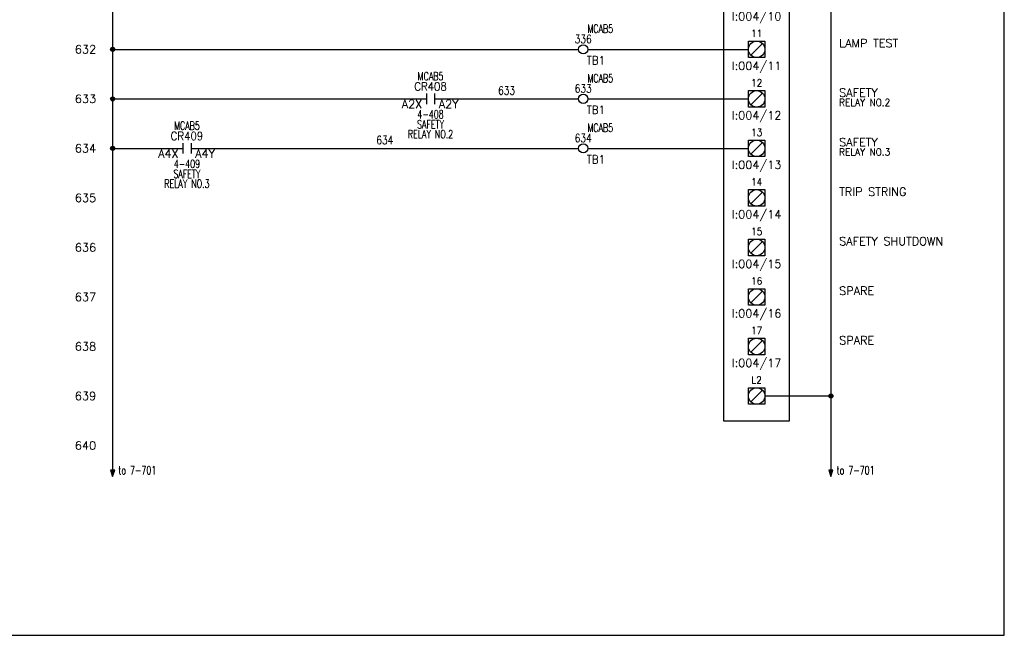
# Model space of a CAD drawing. Extents: x 0 to 30, y 0 to 19.
# Tile 3 of 4: x 15.1 to 30, y 0 to 9.3. Entities that reach past the tile are written whole.
import ezdxf
from ezdxf.enums import TextEntityAlignment as Align

# ---------------------------------------------------------------- set-up
doc = ezdxf.new("R2010")
doc.units = 0
doc.header["$MEASUREMENT"] = 0
for name, color, linetype in [('BLK_18AWG', 251, 'Continuous'), ('DESC', 1, 'Continuous'), ('DESCCHILD', 20, 'Continuous'), ('LOC', 140, 'Continuous'), ('MISC', 30, 'Continuous'), ('RED_18AWG', 1, 'Continuous'), ('SYMS', 7, 'Continuous'), ('TAGS', 30, 'Continuous'), ('TERMS', 6, 'Continuous'), ('WHT_16AWG', 7, 'Continuous'), ('WIRENO', 3, 'Continuous'), ('WIREREF', 52, 'Continuous'), ('XREF', 7, 'Continuous'), ('XREFCHILD', 134, 'Continuous')]:
    doc.layers.add(name, color=color, linetype=linetype)
doc.layers.add('Viewports', color=3, linetype='Continuous', plot=False)
doc.styles.add('LEGACY', font='romans.shx')
doc.styles.add('WD', font='romans.shx')

# ---------------------------------------------------------------- blocks, each defined once
blk = doc.blocks.new('PLCIO_7E6B')
at = {"layer": 'SYMS'}
for p, q in [((0.5, 0.5), (-0.5, 0.5)), ((-0.5, 0.5), (-0.5, -13.125)), ((0.5, -13.125), (0.5, 0.5)), ((-0.328, -0.125), (-0.125, 0)), ((-0.125, 0.125), (0.125, 0.125)), ((-0.125, -0.125), (-0.125, 0.125)), ((0.088, 0.088), (-0.088, -0.088)), ((0.125, 0.125), (0.125, -0.125)), ((-0.328, -0.172), (-0.328, -0.125)), ((0.125, -0.125), (-0.125, -0.125)), ((-0.391, -0.172), (-0.266, -0.172)), ((-0.391, -0.297), (-0.391, -0.172)), ((-0.266, -0.297), (-0.391, -0.297)), ((-0.284, -0.19), (-0.372, -0.279)), ((-0.266, -0.172), (-0.266, -0.297)), ((-0.125, -0.625), (0.125, -0.625)), ((-0.125, -0.875), (-0.125, -0.625)), ((-0.125, -0.625), (0.125, -0.625)), ((-0.125, -0.875), (-0.125, -0.625)), ((0.088, -0.662), (-0.088, -0.838)), ((0.125, -0.625), (0.125, -0.875)), ((0.125, -0.625), (0.125, -0.875)), ((0.125, -0.875), (-0.125, -0.875)), ((0.125, -0.875), (-0.125, -0.875)), ((-0.125, -1.375), (0.125, -1.375)), ((-0.125, -1.625), (-0.125, -1.375)), ((-0.125, -1.375), (0.125, -1.375)), ((-0.125, -1.625), (-0.125, -1.375)), ((0.088, -1.412), (-0.088, -1.588)), ((0.125, -1.375), (0.125, -1.625)), ((0.125, -1.375), (0.125, -1.625)), ((0.125, -1.625), (-0.125, -1.625)), ((0.125, -1.625), (-0.125, -1.625)), ((-0.125, -2.125), (0.125, -2.125)), ((-0.125, -2.375), (-0.125, -2.125)), ((-0.125, -2.125), (0.125, -2.125)), ((-0.125, -2.375), (-0.125, -2.125)), ((0.088, -2.162), (-0.088, -2.338)), ((0.125, -2.125), (0.125, -2.375)), ((0.125, -2.125), (0.125, -2.375)), ((0.125, -2.375), (-0.125, -2.375)), ((0.125, -2.375), (-0.125, -2.375)), ((-0.125, -2.875), (0.125, -2.875)), ((-0.125, -3.125), (-0.125, -2.875)), ((-0.125, -2.875), (0.125, -2.875)), ((-0.125, -3.125), (-0.125, -2.875)), ((0.088, -2.912), (-0.088, -3.088)), ((0.125, -2.875), (0.125, -3.125)), ((0.125, -2.875), (0.125, -3.125)), ((0.125, -3.125), (-0.125, -3.125)), ((0.125, -3.125), (-0.125, -3.125)), ((-0.125, -3.625), (0.125, -3.625)), ((-0.125, -3.875), (-0.125, -3.625)), ((-0.125, -3.625), (0.125, -3.625)), ((-0.125, -3.875), (-0.125, -3.625)), ((0.088, -3.662), (-0.088, -3.838)), ((0.125, -3.625), (0.125, -3.875)), ((0.125, -3.625), (0.125, -3.875)), ((0.125, -3.875), (-0.125, -3.875)), ((0.125, -3.875), (-0.125, -3.875)), ((-0.125, -4.375), (0.125, -4.375)), ((-0.125, -4.625), (-0.125, -4.375)), ((-0.125, -4.375), (0.125, -4.375)), ((-0.125, -4.625), (-0.125, -4.375)), ((0.088, -4.412), (-0.088, -4.588)), ((0.125, -4.375), (0.125, -4.625)), ((0.125, -4.375), (0.125, -4.625)), ((0.125, -4.625), (-0.125, -4.625)), ((0.125, -4.625), (-0.125, -4.625)), ((-0.125, -5.125), (0.125, -5.125)), ((-0.125, -5.375), (-0.125, -5.125)), ((-0.125, -5.125), (0.125, -5.125)), ((-0.125, -5.375), (-0.125, -5.125)), ((0.088, -5.162), (-0.088, -5.338)), ((0.125, -5.125), (0.125, -5.375)), ((0.125, -5.125), (0.125, -5.375)), ((0.125, -5.375), (-0.125, -5.375)), ((0.125, -5.375), (-0.125, -5.375)), ((-0.125, -5.875), (0.125, -5.875)), ((-0.125, -6.125), (-0.125, -5.875)), ((-0.125, -5.875), (0.125, -5.875)), ((-0.125, -6.125), (-0.125, -5.875)), ((0.088, -5.912), (-0.088, -6.088)), ((0.125, -5.875), (0.125, -6.125)), ((0.125, -5.875), (0.125, -6.125)), ((0.125, -6.125), (-0.125, -6.125)), ((0.125, -6.125), (-0.125, -6.125)), ((-0.125, -6.625), (0.125, -6.625)), ((-0.125, -6.875), (-0.125, -6.625)), ((-0.125, -6.625), (0.125, -6.625)), ((-0.125, -6.875), (-0.125, -6.625)), ((0.088, -6.662), (-0.088, -6.838)), ((0.125, -6.625), (0.125, -6.875)), ((0.125, -6.625), (0.125, -6.875)), ((0.125, -6.875), (-0.125, -6.875)), ((0.125, -6.875), (-0.125, -6.875)), ((-0.125, -7.375), (0.125, -7.375)), ((-0.125, -7.625), (-0.125, -7.375)), ((-0.125, -7.375), (0.125, -7.375)), ((-0.125, -7.625), (-0.125, -7.375)), ((0.088, -7.412), (-0.088, -7.588)), ((0.125, -7.375), (0.125, -7.625)), ((0.125, -7.375), (0.125, -7.625)), ((0.125, -7.625), (-0.125, -7.625)), ((0.125, -7.625), (-0.125, -7.625)), ((-0.125, -8.125), (0.125, -8.125)), ((-0.125, -8.375), (-0.125, -8.125)), ((-0.125, -8.125), (0.125, -8.125)), ((-0.125, -8.375), (-0.125, -8.125)), ((0.088, -8.162), (-0.088, -8.338)), ((0.125, -8.125), (0.125, -8.375)), ((0.125, -8.125), (0.125, -8.375)), ((0.125, -8.375), (-0.125, -8.375)), ((0.125, -8.375), (-0.125, -8.375)), ((-0.125, -8.875), (0.125, -8.875)), ((-0.125, -9.125), (-0.125, -8.875)), ((-0.125, -8.875), (0.125, -8.875)), ((-0.125, -9.125), (-0.125, -8.875)), ((0.088, -8.912), (-0.088, -9.088)), ((0.125, -8.875), (0.125, -9.125)), ((0.125, -8.875), (0.125, -9.125)), ((0.125, -9.125), (-0.125, -9.125)), ((0.125, -9.125), (-0.125, -9.125)), ((-0.125, -9.625), (0.125, -9.625)), ((-0.125, -9.875), (-0.125, -9.625)), ((-0.125, -9.625), (0.125, -9.625)), ((-0.125, -9.875), (-0.125, -9.625)), ((0.088, -9.662), (-0.088, -9.838)), ((0.125, -9.625), (0.125, -9.875)), ((0.125, -9.625), (0.125, -9.875)), ((0.125, -9.875), (-0.125, -9.875)), ((0.125, -9.875), (-0.125, -9.875)), ((-0.125, -10.375), (0.125, -10.375)), ((-0.125, -10.625), (-0.125, -10.375)), ((-0.125, -10.375), (0.125, -10.375)), ((-0.125, -10.625), (-0.125, -10.375)), ((0.088, -10.412), (-0.088, -10.588)), ((0.125, -10.375), (0.125, -10.625)), ((0.125, -10.375), (0.125, -10.625)), ((0.125, -10.625), (-0.125, -10.625)), ((0.125, -10.625), (-0.125, -10.625)), ((-0.125, -11.125), (0.125, -11.125)), ((-0.125, -11.375), (-0.125, -11.125)), ((-0.125, -11.125), (0.125, -11.125)), ((-0.125, -11.375), (-0.125, -11.125)), ((0.088, -11.162), (-0.088, -11.338)), ((0.125, -11.125), (0.125, -11.375)), ((0.125, -11.125), (0.125, -11.375)), ((0.125, -11.375), (-0.125, -11.375)), ((0.125, -11.375), (-0.125, -11.375)), ((-0.125, -11.875), (0.125, -11.875)), ((-0.125, -12.125), (-0.125, -11.875)), ((-0.125, -11.875), (0.125, -11.875)), ((-0.125, -12.125), (-0.125, -11.875)), ((0.088, -11.912), (-0.088, -12.088)), ((0.125, -11.875), (0.125, -12.125)), ((0.125, -11.875), (0.125, -12.125)), ((0.125, -12.125), (-0.125, -12.125)), ((0.125, -12.125), (-0.125, -12.125)), ((-0.125, -12.625), (0.125, -12.625)), ((-0.125, -12.875), (-0.125, -12.625)), ((0.088, -12.662), (-0.088, -12.838)), ((0.125, -12.625), (0.125, -12.875)), ((0.125, -12.875), (-0.125, -12.875)), ((-0.5, -13.125), (0.5, -13.125))]:
    blk.add_line(p, q, dxfattribs=at)
for centre, radius in [((0, 0), 0.125), ((-0.328, -0.234), 0.0625), ((0, -0.75), 0.125), ((0, -1.5), 0.125), ((0, -2.25), 0.125), ((0, -3), 0.125), ((0, -3.75), 0.125), ((0, -4.5), 0.125), ((0, -5.25), 0.125), ((0, -6), 0.125), ((0, -6.75), 0.125), ((0, -7.5), 0.125), ((0, -8.25), 0.125), ((0, -9), 0.125), ((0, -9.75), 0.125), ((0, -10.5), 0.125), ((0, -11.25), 0.125), ((0, -12), 0.125), ((0, -12.75), 0.125)]:
    blk.add_circle(centre, radius, dxfattribs=at)
at = {"layer": 'SYMS', "style": 'LEGACY'}
for tag, height, width, p in [('LOC', 0.0781, 0.8, (0, 1.17)), ('MFG', 0.0781, 0.8, (0, 1.062)), ('CAT', 0.0781, 0.9, (0, 0.953)), ('DESC', 0.0781, 0.8, (0, 0.53)), ('TERM01', 0.109, 0.9, (0, 0.188)), ('TERM02', 0.109, 0.9, (0, -0.562)), ('TERM03', 0.109, 0.9, (0, -1.312)), ('TERM04', 0.109, 0.9, (0, -2.062)), ('TERM05', 0.109, 0.9, (0, -2.812)), ('TERM06', 0.109, 0.9, (0, -3.562)), ('TERM07', 0.109, 0.9, (0, -4.312)), ('TERM08', 0.109, 0.9, (0, -5.062)), ('TERM09', 0.109, 0.9, (0, -5.812)), ('TERM10', 0.109, 0.9, (0, -6.562)), ('TERM11', 0.109, 0.9, (0, -7.312)), ('TERM12', 0.109, 0.9, (0, -8.062)), ('TERM13', 0.109, 0.9, (0, -8.812)), ('TERM14', 0.109, 0.9, (0, -9.562)), ('TERM15', 0.109, 0.9, (0, -10.312)), ('TERM16', 0.109, 0.9, (0, -11.062)), ('TERM17', 0.109, 0.9, (0, -11.812)), ('TERM18', 0.109, 0.9, (0, -12.562))]:
    blk.add_attdef(tag, text='', height=height, dxfattribs=dict(at, width=width)).set_placement(p, align=Align.CENTER)
at = {"layer": 'SYMS', "linetype": 'Continuous', "style": 'LEGACY', "flags": 9}
blk.add_attdef('ASSYCODE', text='', height=0.01, dxfattribs=at).set_placement((0.23, 1.071), align=Align.CENTER)
at = {"layer": 'SYMS', "style": 'LEGACY'}
for tag, p in [('LINE1', (0, 0.812)), ('LINE2', (0, 0.656)), ('TAG', (0, 0.353))]:
    blk.add_attdef(tag, text='', height=0.109, dxfattribs=at).set_placement(p, align=Align.CENTER)
at = {"layer": 'SYMS', "style": 'LEGACY', "flags": 1}
for tag, p in [('X4TERM01', (-0.125, 0)), ('X4TERM02', (-0.125, -0.75)), ('X4TERM03', (-0.125, -1.5)), ('X4TERM04', (-0.125, -2.25)), ('X4TERM05', (-0.125, -3)), ('X4TERM06', (-0.125, -3.75)), ('X4TERM07', (-0.125, -4.5)), ('X4TERM08', (-0.125, -5.25)), ('X4TERM09', (-0.125, -6)), ('X4TERM10', (-0.125, -6.75)), ('X4TERM11', (-0.125, -7.5)), ('X4TERM12', (-0.125, -8.25)), ('X4TERM13', (-0.125, -9)), ('X4TERM14', (-0.125, -9.75)), ('X4TERM15', (-0.125, -10.5)), ('X4TERM16', (-0.125, -11.25)), ('X4TERM17', (-0.125, -12)), ('X1TERM18', (0.125, -12.75))]:
    blk.add_attdef(tag, p, '', height=0.01, dxfattribs=at)
at = {"layer": 'SYMS', "style": 'LEGACY', "width": 0.9}
for tag, p in [('TERMDESC01', (-0.172, -0.062)), ('TERMDESC02', (-0.188, -0.812)), ('TERMDESC03', (-0.188, -1.562)), ('TERMDESC04', (-0.188, -2.312)), ('TERMDESC05', (-0.188, -3.062)), ('TERMDESC06', (-0.188, -3.812)), ('TERMDESC07', (-0.188, -4.562)), ('TERMDESC08', (-0.188, -5.312)), ('TERMDESC09', (-0.188, -6.062)), ('TERMDESC10', (-0.188, -6.812)), ('TERMDESC11', (-0.188, -7.562)), ('TERMDESC12', (-0.188, -8.312)), ('TERMDESC13', (-0.188, -9.062)), ('TERMDESC14', (-0.188, -9.812)), ('TERMDESC15', (-0.188, -10.562)), ('TERMDESC16', (-0.188, -11.312)), ('TERMDESC17', (-0.188, -12.062))]:
    blk.add_attdef(tag, text='', height=0.0781, dxfattribs=at).set_placement(p, align=Align.TOP_RIGHT)
for tag, height, p in [('TERM', 0.0938, (-0.234, -0.188)), ('TERMDESC18', 0.0781, (0.188, -12.812))]:
    blk.add_attdef(tag, text='', height=height, dxfattribs=at).set_placement(p, align=Align.TOP_LEFT)
for tag, p in [('DESCA02', (1.25, -0.719)), ('DESCB02', (1.25, -0.859)), ('DESCC02', (1.25, -1)), ('DESCD02', (1.25, -1.141)), ('DESCE02', (1.25, -1.281)), ('DESCA03', (1.25, -1.469)), ('DESCB03', (1.25, -1.609)), ('DESCC03', (1.25, -1.75)), ('DESCD03', (1.25, -1.891)), ('DESCE03', (1.25, -2.031)), ('DESCA04', (1.25, -2.219)), ('DESCB04', (1.25, -2.359)), ('DESCC04', (1.25, -2.5)), ('DESCD04', (1.25, -2.641)), ('DESCE04', (1.25, -2.781)), ('DESCA05', (1.25, -2.969)), ('DESCB05', (1.25, -3.109)), ('DESCC05', (1.25, -3.25)), ('DESCD05', (1.25, -3.391)), ('DESCE05', (1.25, -3.531)), ('DESCA06', (1.25, -3.719)), ('DESCB06', (1.25, -3.859)), ('DESCC06', (1.25, -4)), ('DESCD06', (1.25, -4.141)), ('DESCE06', (1.25, -4.281)), ('DESCA07', (1.25, -4.469)), ('DESCB07', (1.25, -4.609)), ('DESCC07', (1.25, -4.75)), ('DESCD07', (1.25, -4.891)), ('DESCE07', (1.25, -5.031)), ('DESCA08', (1.25, -5.219)), ('DESCB08', (1.25, -5.359)), ('DESCC08', (1.25, -5.5)), ('DESCD08', (1.25, -5.641)), ('DESCE08', (1.25, -5.781)), ('DESCA09', (1.25, -5.969)), ('DESCB09', (1.25, -6.109)), ('DESCC09', (1.25, -6.25)), ('DESCD09', (1.25, -6.391)), ('DESCE09', (1.25, -6.531)), ('DESCA10', (1.25, -6.719)), ('DESCB10', (1.25, -6.859)), ('DESCC10', (1.25, -7)), ('DESCD10', (1.25, -7.141)), ('DESCE10', (1.25, -7.281)), ('DESCA11', (1.25, -7.469)), ('DESCB11', (1.25, -7.609)), ('DESCC11', (1.25, -7.75)), ('DESCD11', (1.25, -7.891)), ('DESCE11', (1.25, -8.031)), ('DESCA12', (1.25, -8.219)), ('DESCB12', (1.25, -8.359)), ('DESCC12', (1.25, -8.5)), ('DESCD12', (1.25, -8.641)), ('DESCE12', (1.25, -8.781)), ('DESCA13', (1.25, -8.969)), ('DESCB13', (1.25, -9.109)), ('DESCC13', (1.25, -9.25)), ('DESCD13', (1.25, -9.391)), ('DESCE13', (1.25, -9.531)), ('DESCA14', (1.25, -9.719)), ('DESCB14', (1.25, -9.859)), ('DESCC14', (1.25, -10)), ('DESCD14', (1.25, -10.141)), ('DESCE14', (1.25, -10.281)), ('DESCA15', (1.25, -10.469)), ('DESCB15', (1.25, -10.609)), ('DESCC15', (1.25, -10.75)), ('DESCD15', (1.25, -10.891)), ('DESCE15', (1.25, -11.031)), ('DESCA16', (1.25, -11.219)), ('DESCB16', (1.25, -11.359)), ('DESCC16', (1.25, -11.5)), ('DESCD16', (1.25, -11.641)), ('DESCE16', (1.25, -11.781)), ('DESCA17', (1.25, -11.969)), ('DESCB17', (1.25, -12.109)), ('DESCC17', (1.25, -12.25)), ('DESCD17', (1.25, -12.391)), ('DESCE17', (1.25, -12.531))]:
    blk.add_attdef(tag, p, '', height=0.109, dxfattribs=at)
at = {"layer": 'SYMS', "style": 'LEGACY'}
for tag, p in [('TAGA02', (0, -0.938)), ('TAGA03', (0, -1.688)), ('TAGA04', (0, -2.438)), ('TAGA05', (0, -3.188)), ('TAGA06', (0, -3.938)), ('TAGA07', (0, -4.688)), ('TAGA08', (0, -5.438)), ('TAGA09', (0, -6.188)), ('TAGA10', (0, -6.938)), ('TAGA11', (0, -7.688)), ('TAGA12', (0, -8.438)), ('TAGA13', (0, -9.188)), ('TAGA14', (0, -9.938)), ('TAGA15', (0, -10.688)), ('TAGA16', (0, -11.438)), ('TAGA17', (0, -12.188))]:
    blk.add_attdef(tag, text='', height=0.109, dxfattribs=at).set_placement(p, align=Align.TOP_CENTER)
blk = doc.blocks.new('WDDOT')
for radius in [0.03, 0.0187, 0.00929]:
    blk.add_circle((0, 0), radius)
blk = doc.blocks.new('HA1S4')
for points in [[(0, 0), (-0.031, 0), (0, -0.094), (0.031, 0), (0, 0)], [(0.016, -0.011), (-0.016, -0.011), (0, -0.058), (0.016, -0.011)]]:
    blk.add_lwpolyline(points)
at = {"style": 'WD', "width": 0.7}
for tag, p in [('DESC1', (0.088, 0.113)), ('XREF', (0.088, -0.062))]:
    blk.add_attdef(tag, p, '', height=0.125, dxfattribs=at)
at = {"style": 'WD', "flags": 1}
for tag, p in [('X2TERM01', (0, 0)), ('SIGCODE', (0.035, -0.083))]:
    blk.add_attdef(tag, p, '', height=0.01, dxfattribs=at)
at = {"style": 'WD', "width": 0.8, "flags": 8}
blk.add_attdef('WIRENO', text='', height=0.125, dxfattribs=at).set_placement((0, -0.259), align=Align.CENTER)
blk = doc.blocks.new('HT0W02')
blk.add_circle((0, 0), 0.0699)
at = {"style": 'WD'}
for tag, p, width in [('INST', (0.062, 0.42), 0.7), ('LOC', (0.062, 0.25), 0.7), ('DESC1', (0.053, -0.385), 0.8)]:
    blk.add_attdef(tag, p, '', height=0.125, dxfattribs=dict(at, width=width))
at = {"linetype": 'Continuous', "style": 'WD', "width": 0.8, "flags": 8}
blk.add_attdef('WIRENO', text='', height=0.125, dxfattribs=at).set_placement((0, 0.094), align=Align.CENTER)
at = {"style": 'WD', "flags": 1}
for tag, p, height in [('X4TERM01', (-0.07, 0), 0.0125), ('X4TERMDESC01', (-0.055, -0.023), 0.025), ('X2TERMDESC01', (-0.006, 0.029), 0.025), ('X2TERM01', (0, 0.07), 0.0125), ('STRIPSEQ', (0, 0), 0.00125), ('X1TERMDESC01', (0.039, -0.003), 0.025), ('X1TERM01', (0.07, 0), 0.0125), ('LINKTERM', (0, -0.002), 0.00125), ('X8TERM01', (0, -0.07), 0.0125), ('X8TERMDESC01', (0, -0.054), 0.025)]:
    blk.add_attdef(tag, p, '', height=height, dxfattribs=at)
at = {"linetype": 'Continuous', "style": 'WD'}
for tag, p, height, width, flags in [('TAGSTRIP', (0.053, -0.229), 0.125, 0.9, 8), ('CAT', (0.213, -0.406), 0.109, 0.8, 1), ('DESC2', (0.053, -0.541), 0.125, 0.8, 8), ('DESC3', (0.053, -0.698), 0.125, 0.8, 8)]:
    blk.add_attdef(tag, p, '', height=height, dxfattribs=dict(at, width=width, flags=flags))
at = {"linetype": 'Continuous', "style": 'WD', "width": 0.8, "flags": 1}
blk.add_attdef('MFG', text='', height=0.109, dxfattribs=at).set_placement((0.088, -0.406), align=Align.RIGHT)
at = {"style": 'WD', "width": 0.7, "flags": 1}
blk.add_attdef('ASSYCODE', (0.062, -0.281), '', height=0.01, dxfattribs=at)
blk = doc.blocks.new('HCR21')
at = {"linetype": 'Continuous'}
for p, q in [((-0.062, 0.08), (-0.062, -0.08)), ((0.062, 0.08), (0.062, -0.08))]:
    blk.add_line(p, q, dxfattribs=at)
at = {"style": 'WD'}
for tag, width, p in [('INST', 0.7, (0, 0.451)), ('LOC', 0.7, (0, 0.281)), ('TAG2', 0.9, (0, 0.125)), ('XREF', 0.7, (0, -0.297)), ('DESC1', 0.7, (0, -0.449)), ('DESC2', 0.7, (0, -0.597)), ('DESC3', 0.7, (0, -0.744))]:
    blk.add_attdef(tag, text='', height=0.125, dxfattribs=dict(at, width=width)).set_placement(p, align=Align.CENTER)
for tag, p, height, flags in [('X4TERM01', (-0.062, 0), 0.0125, 1), ('X1TERM02', (0.062, 0), 0.0125, 1), ('CONTACT', (0.097, 0.036), 0.01, 1), ('FAMILY', (0.097, 0.053), 0.01, 9)]:
    blk.add_attdef(tag, p, '', height=height, dxfattribs=dict(at, flags=flags))
for tag, p in [('X2LINK', (0, 0.125)), ('X8LINK', (0, -0.125))]:
    blk.add_attdef(tag, p, '', height=0.01, dxfattribs=at)
at = {"linetype": 'Continuous', "style": 'WD', "flags": 8}
blk.add_attdef('TERM01', text='', height=0.125, dxfattribs=at).set_placement((-0.125, -0.016), align=Align.TOP_RIGHT)
blk.add_attdef('TERM02', text='', height=0.125, dxfattribs=at).set_placement((0.125, -0.016), align=Align.TOP_LEFT)
blk = doc.blocks.new('WD_WNH')
at = {"linetype": 'Continuous', "style": 'WD', "width": 0.8}
blk.add_attdef('WIRENO', text='', height=0.125, dxfattribs=at).set_placement((0, 0.062), align=Align.CENTER)
at = {"style": 'WD', "flags": 1}
for tag, p in [('W01USER', (0, 0.078)), ('W02USER', (0, 0.07)), ('W03USER', (0, 0.062)), ('W04USER', (0, 0.055)), ('W05USER', (0, 0.047)), ('W06USER', (0, 0.039)), ('W07USER', (0, 0.031)), ('W08USER', (0, 0.023)), ('W09USER', (0, 0.016)), ('W10USER', (0, 0.008))]:
    blk.add_attdef(tag, text='', height=0.005, dxfattribs=at).set_placement(p, align=Align.CENTER)

msp = doc.modelspace()

# ---------------------------------------------------------------- linework, layer by layer
at = {"layer": 'BLK_18AWG'}
for p, q in [((16.5, 17.5), (16.5, 2.5)), ((16.5, 8.875), (23.555, 8.875)), ((16.5, 8.125), (21.25, 8.125)), ((16.5, 7.375), (17.562, 7.375))]:
    msp.add_line(p, q, dxfattribs=at)
at = {"layer": 'RED_18AWG'}
for p, q in [((23.695, 8.875), (26.125, 8.875)), ((21.375, 8.125), (23.555, 8.125)), ((23.695, 8.125), (26.125, 8.125)), ((17.688, 7.375), (23.555, 7.375)), ((23.695, 7.375), (26.125, 7.375))]:
    msp.add_line(p, q, dxfattribs=at)
at = {"layer": 'Viewports'}
msp.add_lwpolyline([(0, 0), (30, 0), (30, 19.02), (0, 19.02)], close=True, dxfattribs=at)
at = {"layer": 'WHT_16AWG'}
for p, q in [((27.375, 17.5), (27.375, 2.5)), ((26.375, 3.625), (27.375, 3.625))]:
    msp.add_line(p, q, dxfattribs=at)

# ---------------------------------------------------------------- block references
ref = msp.add_blockref('PLCIO_7E6B', (26.25, 16.375))
ref.add_attrib('TERM01', 'A', dxfattribs={"layer": 'TERMS', "height": 0.109, "style": 'WD', "width": 0.9}).set_placement((26.25, 16.562), align=Align.CENTER)
ref.add_attrib('TAG', 'PLC622', dxfattribs={"layer": 'TAGS', "height": 0.125, "style": 'WD'}).set_placement((26.25, 16.728), align=Align.CENTER)
ref.add_attrib('TERM', 'B,C,D', dxfattribs={"layer": 'TERMS', "height": 0.0938, "style": 'WD', "width": 0.9}).set_placement((26.016, 16.188), align=Align.TOP_LEFT)
ref.add_attrib('LINE1', 'RACK 0', dxfattribs={"layer": 'MISC', "height": 0.1094, "style": 'WD'}).set_placement((26.25, 17.188), align=Align.CENTER)
ref.add_attrib('LINE2', 'SLOT 4', dxfattribs={"layer": 'MISC', "height": 0.1094, "style": 'WD'}).set_placement((26.25, 17.031), align=Align.CENTER)
ref.add_attrib('DESC', '120V INPUTS', dxfattribs={"layer": 'DESC', "height": 0.07812, "style": 'WD', "width": 0.8}).set_placement((26.25, 16.905), align=Align.CENTER)
ref.add_attrib('CAT', '1771-IAD', dxfattribs={"layer": 'MISC', "height": 0.0781, "style": 'WD', "width": 0.9}).set_placement((26.25, 17.328), align=Align.CENTER)
ref.add_attrib('MFG', 'AB', dxfattribs={"layer": 'MISC', "height": 0.0781, "style": 'WD', "width": 0.8}).set_placement((26.25, 17.438), align=Align.CENTER)
ref.add_attrib('TERM02', '00', dxfattribs={"layer": 'TERMS', "height": 0.1094, "style": 'WD', "width": 0.9}).set_placement((26.25, 15.812), align=Align.CENTER)
ref.add_attrib('TAGA02', 'I:004/00', dxfattribs={"layer": 'TAGS', "height": 0.125, "style": 'WD'}).set_placement((26.25, 15.438), align=Align.TOP_CENTER)
ref.add_attrib('DESCA02', 'FLAME DETECTED NO.1', (27.5, 15.656), dxfattribs={"layer": 'DESC', "height": 0.125, "style": 'WD'})
ref.add_attrib('TERM03', '01', dxfattribs={"layer": 'TERMS', "height": 0.1094, "style": 'WD', "width": 0.9}).set_placement((26.25, 15.062), align=Align.CENTER)
ref.add_attrib('TAGA03', 'I:004/01', dxfattribs={"layer": 'TAGS', "height": 0.125, "style": 'WD'}).set_placement((26.25, 14.688), align=Align.TOP_CENTER)
ref.add_attrib('DESCA03', 'FLAME DETECTED NO.2', (27.5, 14.906), dxfattribs={"layer": 'DESC', "height": 0.125, "style": 'WD'})
ref.add_attrib('TERM04', '02', dxfattribs={"layer": 'TERMS', "height": 0.1094, "style": 'WD', "width": 0.9}).set_placement((26.25, 14.312), align=Align.CENTER)
ref.add_attrib('TAGA04', 'I:004/02', dxfattribs={"layer": 'TAGS', "height": 0.125, "style": 'WD'}).set_placement((26.25, 13.938), align=Align.TOP_CENTER)
ref.add_attrib('DESCA04', 'SPARE', (27.5, 14.156), dxfattribs={"layer": 'DESC', "height": 0.125, "style": 'WD'})
ref.add_attrib('TERM05', '03', dxfattribs={"layer": 'TERMS', "height": 0.1094, "style": 'WD', "width": 0.9}).set_placement((26.25, 13.562), align=Align.CENTER)
ref.add_attrib('TAGA05', 'I:004/03', dxfattribs={"layer": 'TAGS', "height": 0.125, "style": 'WD'}).set_placement((26.25, 13.188), align=Align.TOP_CENTER)
ref.add_attrib('DESCA05', 'LEAK TEST', (27.5, 13.406), dxfattribs={"layer": 'DESC', "height": 0.125, "style": 'WD'})
ref.add_attrib('TERM06', '04', dxfattribs={"layer": 'TERMS', "height": 0.1094, "style": 'WD', "width": 0.9}).set_placement((26.25, 12.812), align=Align.CENTER)
ref.add_attrib('TAGA06', 'I:004/04', dxfattribs={"layer": 'TAGS', "height": 0.125, "style": 'WD'}).set_placement((26.25, 12.438), align=Align.TOP_CENTER)
ref.add_attrib('DESCA06', 'HEATER RESET', (27.5, 12.656), dxfattribs={"layer": 'DESC', "height": 0.125, "style": 'WD'})
ref.add_attrib('TERM07', '05', dxfattribs={"layer": 'TERMS', "height": 0.1094, "style": 'WD', "width": 0.9}).set_placement((26.25, 12.062), align=Align.CENTER)
ref.add_attrib('TAGA07', 'I:004/05', dxfattribs={"layer": 'TAGS', "height": 0.125, "style": 'WD'}).set_placement((26.25, 11.688), align=Align.TOP_CENTER)
ref.add_attrib('DESCA07', 'STOP HEATER', (27.5, 11.906), dxfattribs={"layer": 'DESC', "height": 0.125, "style": 'WD'})
ref.add_attrib('TERM08', '06', dxfattribs={"layer": 'TERMS', "height": 0.1094, "style": 'WD', "width": 0.9}).set_placement((26.25, 11.312), align=Align.CENTER)
ref.add_attrib('TAGA08', 'I:004/06', dxfattribs={"layer": 'TAGS', "height": 0.125, "style": 'WD'}).set_placement((26.25, 10.938), align=Align.TOP_CENTER)
ref.add_attrib('DESCA08', 'EMERGENCY STOP', (27.5, 11.156), dxfattribs={"layer": 'DESC', "height": 0.125, "style": 'WD'})
ref.add_attrib('TERM09', '07', dxfattribs={"layer": 'TERMS', "height": 0.1094, "style": 'WD', "width": 0.9}).set_placement((26.25, 10.562), align=Align.CENTER)
ref.add_attrib('TAGA09', 'I:004/07', dxfattribs={"layer": 'TAGS', "height": 0.125, "style": 'WD'}).set_placement((26.25, 10.188), align=Align.TOP_CENTER)
ref.add_attrib('DESCA09', 'START HEATER', (27.5, 10.406), dxfattribs={"layer": 'DESC', "height": 0.125, "style": 'WD'})
ref.add_attrib('TERM10', '10', dxfattribs={"layer": 'TERMS', "height": 0.1094, "style": 'WD', "width": 0.9}).set_placement((26.25, 9.812), align=Align.CENTER)
ref.add_attrib('TAGA10', 'I:004/10', dxfattribs={"layer": 'TAGS', "height": 0.125, "style": 'WD'}).set_placement((26.25, 9.438), align=Align.TOP_CENTER)
ref.add_attrib('DESCA10', 'ALARM ACKNOWLEDGE', (27.5, 9.656), dxfattribs={"layer": 'DESC', "height": 0.125, "style": 'WD'})
ref.add_attrib('TERM11', '11', dxfattribs={"layer": 'TERMS', "height": 0.1094, "style": 'WD', "width": 0.9}).set_placement((26.25, 9.062), align=Align.CENTER)
ref.add_attrib('TAGA11', 'I:004/11', dxfattribs={"layer": 'TAGS', "height": 0.125, "style": 'WD'}).set_placement((26.25, 8.688), align=Align.TOP_CENTER)
ref.add_attrib('DESCA11', 'LAMP TEST', (27.5, 8.906), dxfattribs={"layer": 'DESC', "height": 0.125, "style": 'WD'})
ref.add_attrib('TERM12', '12', dxfattribs={"layer": 'TERMS', "height": 0.1094, "style": 'WD', "width": 0.9}).set_placement((26.25, 8.312), align=Align.CENTER)
ref.add_attrib('TAGA12', 'I:004/12', dxfattribs={"layer": 'TAGS', "height": 0.125, "style": 'WD'}).set_placement((26.25, 7.938), align=Align.TOP_CENTER)
ref.add_attrib('DESCA12', 'SAFETY', (27.5, 8.156), dxfattribs={"layer": 'DESC', "height": 0.125, "style": 'WD'})
ref.add_attrib('DESCB12', 'RELAY NO.2', (27.5, 8.016), dxfattribs={"layer": 'DESC', "height": 0.1094, "style": 'WD', "width": 0.9})
ref.add_attrib('TERM13', '13', dxfattribs={"layer": 'TERMS', "height": 0.1094, "style": 'WD', "width": 0.9}).set_placement((26.25, 7.562), align=Align.CENTER)
ref.add_attrib('TAGA13', 'I:004/13', dxfattribs={"layer": 'TAGS', "height": 0.125, "style": 'WD'}).set_placement((26.25, 7.188), align=Align.TOP_CENTER)
ref.add_attrib('DESCA13', 'SAFETY', (27.5, 7.406), dxfattribs={"layer": 'DESC', "height": 0.125, "style": 'WD'})
ref.add_attrib('DESCB13', 'RELAY NO.3', (27.5, 7.266), dxfattribs={"layer": 'DESC', "height": 0.1094, "style": 'WD', "width": 0.9})
ref.add_attrib('TERM14', '14', dxfattribs={"layer": 'TERMS', "height": 0.1094, "style": 'WD', "width": 0.9}).set_placement((26.25, 6.812), align=Align.CENTER)
ref.add_attrib('TAGA14', 'I:004/14', dxfattribs={"layer": 'TAGS', "height": 0.125, "style": 'WD'}).set_placement((26.25, 6.438), align=Align.TOP_CENTER)
ref.add_attrib('DESCA14', 'TRIP STRING', (27.5, 6.656), dxfattribs={"layer": 'DESC', "height": 0.125, "style": 'WD'})
ref.add_attrib('TERM15', '15', dxfattribs={"layer": 'TERMS', "height": 0.1094, "style": 'WD', "width": 0.9}).set_placement((26.25, 6.062), align=Align.CENTER)
ref.add_attrib('TAGA15', 'I:004/15', dxfattribs={"layer": 'TAGS', "height": 0.125, "style": 'WD'}).set_placement((26.25, 5.688), align=Align.TOP_CENTER)
ref.add_attrib('DESCA15', 'SAFETY SHUTDOWN', (27.5, 5.906), dxfattribs={"layer": 'DESC', "height": 0.125, "style": 'WD'})
ref.add_attrib('TERM16', '16', dxfattribs={"layer": 'TERMS', "height": 0.1094, "style": 'WD', "width": 0.9}).set_placement((26.25, 5.312), align=Align.CENTER)
ref.add_attrib('TAGA16', 'I:004/16', dxfattribs={"layer": 'TAGS', "height": 0.125, "style": 'WD'}).set_placement((26.25, 4.938), align=Align.TOP_CENTER)
ref.add_attrib('DESCA16', 'SPARE', (27.5, 5.156), dxfattribs={"layer": 'DESC', "height": 0.125, "style": 'WD'})
ref.add_attrib('TERM17', '17', dxfattribs={"layer": 'TERMS', "height": 0.1094, "style": 'WD', "width": 0.9}).set_placement((26.25, 4.562), align=Align.CENTER)
ref.add_attrib('TAGA17', 'I:004/17', dxfattribs={"layer": 'TAGS', "height": 0.125, "style": 'WD'}).set_placement((26.25, 4.188), align=Align.TOP_CENTER)
ref.add_attrib('DESCA17', 'SPARE', (27.5, 4.406), dxfattribs={"layer": 'DESC', "height": 0.125, "style": 'WD'})
ref.add_attrib('TERM18', 'L2', dxfattribs={"layer": 'TERMS', "height": 0.1094, "style": 'WD', "width": 0.9}).set_placement((26.25, 3.812), align=Align.CENTER)
at = {"layer": 'SYMS'}
ref = msp.add_blockref('HT0W02', (23.625, 8.875), dxfattribs=at)
ref.add_attrib('WIRENO', '336', dxfattribs={"layer": 'WIREREF', "linetype": 'Continuous', "height": 0.125, "style": 'WD', "width": 0.8, "flags": 8}).set_placement((23.625, 8.969), align=Align.CENTER)
ref.add_attrib('LOC', 'MCAB5', (23.688, 9.125), dxfattribs={"layer": 'LOC', "height": 0.125, "style": 'WD', "width": 0.7})
ref.add_attrib('TAGSTRIP', 'TB1', (23.678, 8.646), dxfattribs={"layer": 'TAGS', "linetype": 'Continuous', "height": 0.125, "style": 'WD', "width": 0.9, "flags": 8})
for p in [(16.5, 8.875), (16.5, 8.125), (16.5, 7.375), (27.375, 3.625)]:
    msp.add_blockref('WDDOT', p, dxfattribs=at)
ref = msp.add_blockref('HCR21', (21.313, 8.125), dxfattribs=at)
ref.add_attrib('LOC', 'MCAB5', dxfattribs={"layer": 'LOC', "height": 0.125, "style": 'WD', "width": 0.7}).set_placement((21.313, 8.406), align=Align.CENTER)
ref.add_attrib('TERM02', 'A2Y', dxfattribs={"layer": 'TERMS', "linetype": 'Continuous', "height": 0.125, "style": 'WD', "flags": 8}).set_placement((21.438, 8.109), align=Align.TOP_LEFT)
ref.add_attrib('TERM01', 'A2X', dxfattribs={"layer": 'TERMS', "linetype": 'Continuous', "height": 0.125, "style": 'WD', "flags": 8}).set_placement((21.188, 8.109), align=Align.TOP_RIGHT)
ref.add_attrib('XREF', '4-408', dxfattribs={"layer": 'XREFCHILD', "height": 0.125, "style": 'WD', "width": 0.7}).set_placement((21.313, 7.828), align=Align.CENTER)
ref.add_attrib('DESC2', 'RELAY NO.2', dxfattribs={"layer": 'DESCCHILD', "height": 0.125, "style": 'WD', "width": 0.7}).set_placement((21.313, 7.528), align=Align.CENTER)
ref.add_attrib('DESC1', 'SAFETY', dxfattribs={"layer": 'DESCCHILD', "height": 0.125, "style": 'WD', "width": 0.7}).set_placement((21.313, 7.676), align=Align.CENTER)
ref.add_attrib('TAG2', 'CR408', dxfattribs={"layer": 'TAGS', "height": 0.125, "style": 'WD', "width": 0.9}).set_placement((21.313, 8.25), align=Align.CENTER)
ref = msp.add_blockref('HT0W02', (23.625, 8.125), dxfattribs=at)
ref.add_attrib('WIRENO', '633', dxfattribs={"layer": 'WIREREF', "linetype": 'Continuous', "height": 0.125, "style": 'WD', "width": 0.8, "flags": 8}).set_placement((23.625, 8.219), align=Align.CENTER)
ref.add_attrib('LOC', 'MCAB5', (23.688, 8.375), dxfattribs={"layer": 'LOC', "height": 0.125, "style": 'WD', "width": 0.7})
ref.add_attrib('TAGSTRIP', 'TB1', (23.678, 7.896), dxfattribs={"layer": 'TAGS', "linetype": 'Continuous', "height": 0.125, "style": 'WD', "width": 0.9, "flags": 8})
ref = msp.add_blockref('HCR21', (17.625, 7.375), dxfattribs=at)
ref.add_attrib('LOC', 'MCAB5', dxfattribs={"layer": 'LOC', "height": 0.125, "style": 'WD', "width": 0.7}).set_placement((17.625, 7.656), align=Align.CENTER)
ref.add_attrib('TERM02', 'A4Y', dxfattribs={"layer": 'TERMS', "linetype": 'Continuous', "height": 0.125, "style": 'WD', "flags": 8}).set_placement((17.75, 7.359), align=Align.TOP_LEFT)
ref.add_attrib('TERM01', 'A4X', dxfattribs={"layer": 'TERMS', "linetype": 'Continuous', "height": 0.125, "style": 'WD', "flags": 8}).set_placement((17.5, 7.359), align=Align.TOP_RIGHT)
ref.add_attrib('XREF', '4-409', dxfattribs={"layer": 'XREFCHILD', "height": 0.125, "style": 'WD', "width": 0.7}).set_placement((17.625, 7.078), align=Align.CENTER)
ref.add_attrib('DESC2', 'RELAY NO.3', dxfattribs={"layer": 'DESCCHILD', "height": 0.125, "style": 'WD', "width": 0.7}).set_placement((17.625, 6.778), align=Align.CENTER)
ref.add_attrib('DESC1', 'SAFETY', dxfattribs={"layer": 'DESCCHILD', "height": 0.125, "style": 'WD', "width": 0.7}).set_placement((17.625, 6.926), align=Align.CENTER)
ref.add_attrib('TAG2', 'CR409', dxfattribs={"layer": 'TAGS', "height": 0.125, "style": 'WD', "width": 0.9}).set_placement((17.625, 7.5), align=Align.CENTER)
ref = msp.add_blockref('HT0W02', (23.625, 7.375), dxfattribs=at)
ref.add_attrib('WIRENO', '634', dxfattribs={"layer": 'WIREREF', "linetype": 'Continuous', "height": 0.125, "style": 'WD', "width": 0.8, "flags": 8}).set_placement((23.625, 7.469), align=Align.CENTER)
ref.add_attrib('LOC', 'MCAB5', (23.688, 7.625), dxfattribs={"layer": 'LOC', "height": 0.125, "style": 'WD', "width": 0.7})
ref.add_attrib('TAGSTRIP', 'TB1', (23.678, 7.146), dxfattribs={"layer": 'TAGS', "linetype": 'Continuous', "height": 0.125, "style": 'WD', "width": 0.9, "flags": 8})
ref = msp.add_blockref('HA1S4', (16.5, 2.5), dxfattribs=at)
ref.add_attrib('XREF', 'to 7-701', (16.587, 2.438), dxfattribs={"layer": 'XREF', "height": 0.125, "style": 'WD', "width": 0.7})
ref = msp.add_blockref('HA1S4', (27.375, 2.5), dxfattribs=at)
ref.add_attrib('XREF', 'to 7-701', (27.462, 2.438), dxfattribs={"layer": 'XREF', "height": 0.125, "style": 'WD', "width": 0.7})
at = {"layer": 'WIRENO'}
ref = msp.add_blockref('WD_WNH', (22.465, 8.125), dxfattribs=at)
ref.add_attrib('WIRENO', '633', dxfattribs={"linetype": 'Continuous', "height": 0.125, "style": 'WD', "width": 0.8}).set_placement((22.465, 8.188), align=Align.CENTER)
ref = msp.add_blockref('WD_WNH', (20.621, 7.375), dxfattribs=at)
ref.add_attrib('WIRENO', '634', dxfattribs={"linetype": 'Continuous', "height": 0.125, "style": 'WD', "width": 0.8}).set_placement((20.621, 7.438), align=Align.CENTER)

# ---------------------------------------------------------------- texts
at = {"layer": 'MISC', "style": 'WD'}
for s, p in [('632', (16.25, 8.875)), ('633', (16.25, 8.125)), ('634', (16.25, 7.375)), ('635', (16.25, 6.625)), ('636', (16.25, 5.875)), ('637', (16.25, 5.125)), ('638', (16.25, 4.375)), ('639', (16.25, 3.625)), ('640', (16.25, 2.875))]:
    msp.add_text(s, height=0.125, dxfattribs=at).set_placement(p, align=Align.MIDDLE_RIGHT)

doc.saveas('drawing.dxf')
